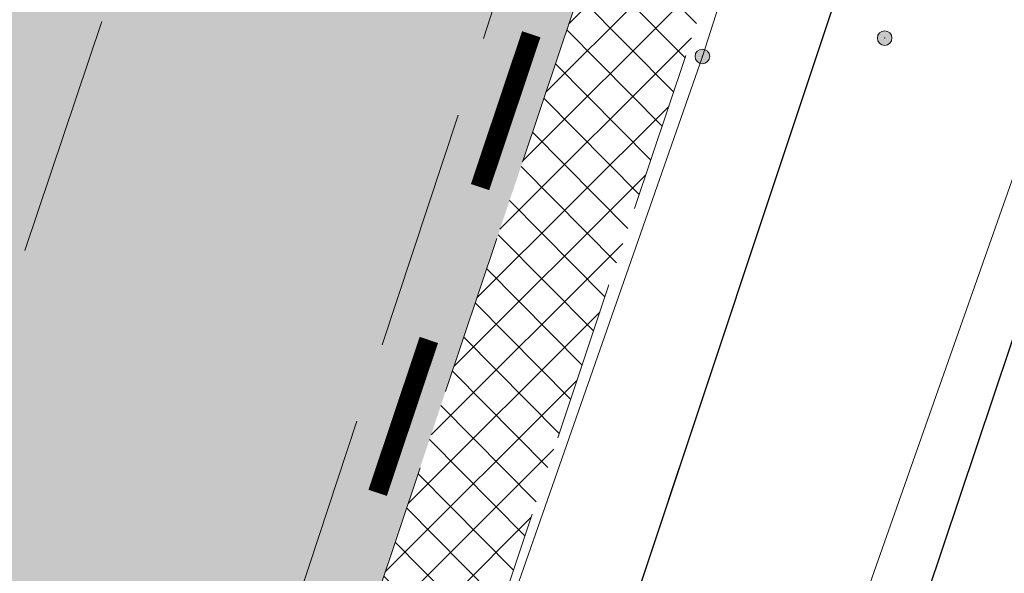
# Model space of a CAD drawing. Header units: metres. Extents: x 6599594 to 6600699, y 5687867 to 5691114.
# Tile 139 of 256: x 6599929.93 to 6599936.04, y 5688794.84 to 5688798.27. Entities that reach past the tile are written whole.
import ezdxf

# ---------------------------------------------------------------- set-up
doc = ezdxf.new("R2010")
doc.units = ezdxf.units.M
doc.header["$MEASUREMENT"] = 0
for name, pattern in [('1', [0]), ('3_EGJE', [2.5, 1.5, -0.3700000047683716, 0.2600001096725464, -0.369999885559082]), ('BUG', [1.5, 1, -0.5]), ('GUK', [2, 1.5, -0.5]), ('GUZ', [1, 0.5, -0.5]), ('L_0_06', [2, 1.5, -0.5])]:
    doc.linetypes.add(name, pattern=pattern)
doc.layers.get('0').update_dxf_attribs({"color": 253, "linetype": 'CONTINUOUS', "lineweight": 13})
doc.layers.add('__gaPoziome', color=7, linetype='CONTINUOUS')
doc.layers.add('zzz.gaHSDomyslna', color=7, linetype='CONTINUOUS')
for name, color, linetype, lineweight in [('_kolor chodnik', 50, '1', 5), ('_kolor jezdnia', 4, '1', 0), ('_kolor pobocze', 211, '1', 5), ('_kolor zjazdy kostka', 7, '1', 5), ('_kolor ścieżka @ 1', 10, '1', 0), ('_krawedz jezdni i pobocza', 7, 'BUG', 15), ('_os', 7, '3_EGJE', 13), ('_row', 150, 'CONTINUOUS', 30), ('Dzialki', 130, '1', 30), ('Kontury', 252, 'GUK', 9), ('OT_Komunikacja', 7, 'CONTINUOUS', 0), ('pkt_sztuczny_i_naturalny', 7, 'CONTINUOUS', 5), ('Uzytki', 252, 'GUZ', 9)]:
    doc.layers.add(name, color=color, linetype=linetype, lineweight=lineweight)
pattern_1 = [(45, (0, 0), (-0.1414213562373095, 0.1414213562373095), []), (135, (0, 0), (-0.1414213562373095, -0.1414213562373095), [])]

# ---------------------------------------------------------------- blocks, each defined once
blk = doc.blocks.new('169')
at = {"linetype": 'Continuous', "lineweight": 13}
blk.add_hatch(color=0, dxfattribs=at).paths.add_polyline_path([(0, -0.090553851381, 1), (0, 0.090553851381, 1)])
at = {"color": 0, "linetype": 'Continuous', "lineweight": 13}
blk.add_circle((0, 0), 0.090553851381, dxfattribs=at)
blk = doc.blocks.new('*U1196')
at = {"layer": 'zzz.gaHSDomyslna', "color": 182, "const_width": 0.12}
for points in [[(-27.29930277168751, -81.5521187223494), (-27.61673652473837, -82.50039917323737)], [(-27.93417027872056, -83.44867962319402), (-28.25160403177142, -84.3969600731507)]]:
    blk.add_lwpolyline(points, dxfattribs=at)

msp = doc.modelspace()

# ---------------------------------------------------------------- hatches: boundary and pattern name
at = {"layer": '_kolor chodnik'}
h = msp.add_hatch(dxfattribs=at)
h.set_pattern_fill('ANSI37', color=256, scale=1.6)
h.set_pattern_definition(pattern_1)
h.paths.add_polyline_path([(6599849.938171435, 5688542.085872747), (6599852.232147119, 5688548.938742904), (6599853.573135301, 5688548.489851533), (6599853.827082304, 5688549.248475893), (6599851.793849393, 5688549.929093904), (6599849.895278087, 5688548.982823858), (6599847.823506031, 5688542.793750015)])
edge = h.paths.add_edge_path()
edge.add_line((6600018.106075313, 5689087.454911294), (6600022.42781917, 5689091.229234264))
edge.add_line((6600022.42781917, 5689091.229234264), (6600020.233254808, 5689093.742094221))
edge.add_line((6600020.233254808, 5689093.742094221), (6600017.159471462, 5689091.057656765))
edge.add_arc((6600023.275194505, 5689085.385140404), 8.34143334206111, 137.1531558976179, 148.8016577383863)
edge.add_line((6600016.140105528, 5689089.706021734), (6600018.106075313, 5689087.454911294))
h.paths.add_polyline_path([(6600038.501784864, 5689187.59229436), (6600037.906968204, 5689187.700586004), (6600037.638296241, 5689186.224843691), (6600038.240083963, 5689186.115282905)])
h.paths.add_polyline_path([(6600069.098302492, 5689360.276020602), (6600068.321239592, 5689360.413462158), (6600068.064048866, 5689358.936495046), (6600068.836639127, 5689358.799546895)])
h.paths.add_polyline_path([(6600082.393785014, 5689362.950258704), (6600082.941124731, 5689366.103121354), (6600081.481377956, 5689366.361351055), (6600080.923159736, 5689363.210828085)])
h.paths.add_polyline_path([(6600074.022236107, 5689388.065861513), (6600072.983907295, 5689388.249860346), (6600072.723374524, 5689386.772538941), (6600073.760538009, 5689386.588865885)])
h.paths.add_polyline_path([(6600105.602402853, 5689486.45426531), (6600106.738797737, 5689489.760539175), (6600105.28818975, 5689490.281952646), (6600104.132785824, 5689486.965912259)])
h.paths.add_polyline_path([(6600132.519778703, 5689678.737346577), (6600131.636986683, 5689678.922259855), (6600131.330470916, 5689677.453953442), (6600132.212256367, 5689677.269208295)])
h.paths.add_polyline_path([(6600156.649397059, 5689798.7449027), (6600156.48800471, 5689797.95886096), (6600157.450195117, 5689797.757316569), (6600157.615023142, 5689798.542205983)])
h.paths.add_polyline_path([(6600189.055358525, 5689948.643107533), (6600187.902868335, 5689948.884512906), (6600187.600024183, 5689947.417400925), (6600188.748131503, 5689947.176379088)])
edge = h.paths.add_edge_path()
edge.add_line((6600204.459383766, 5690032.969035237), (6600204.153258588, 5690031.227801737))
edge.add_arc((6600202.328347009, 5690027.299936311), 4.331100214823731, 41.853001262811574, 65.08011546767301, ccw=False)
edge.add_arc((6600032.903931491, 5690051.979071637), 174.020003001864, 352.8070218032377, 353.495463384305)
edge.add_arc((6600202.372679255, 5690027.343587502), 5.999999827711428, 55.12102442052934, 69.64815978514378)
edge = h.paths.add_edge_path()
edge.add_line((6600205.046027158, 5690040.265402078), (6600204.972740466, 5690038.483452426))
edge.add_arc((6600203.986269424, 5690044.401803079), 5.999999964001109, 279.4630688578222, 294.9140560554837)
edge.add_line((6600206.513819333, 5690038.960158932), (6600206.607027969, 5690041.030672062))
edge.add_arc((6600203.986269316, 5690044.401803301), 4.270000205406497, 284.3702444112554, 307.86193139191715, ccw=False)
edge = h.paths.add_edge_path()
edge.add_arc((6600203.547470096, 5690044.558759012), 6.446878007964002, 324.43500910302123, 356.20133685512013, ccw=False)
edge.add_arc((6600203.986269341, 5690044.401803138), 6.000000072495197, 323.2169970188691, 357.4193489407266)
h.paths.add_polyline_path([(6600208.910055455, 5690121.713696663), (6600208.146285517, 5690121.748120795), (6600207.125602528, 5690121.794124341), (6600209.971605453, 5690121.665851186)])
edge = h.paths.add_edge_path()
edge.add_line((6600238.769818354, 5690481.648294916), (6600240.338176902, 5690490.87374652))
edge.add_line((6600240.338176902, 5690490.87374652), (6600241.251295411, 5690510.829461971))
edge.add_line((6600241.251295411, 5690510.829461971), (6600239.524022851, 5690510.928942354))
edge.add_line((6600239.524022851, 5690510.928942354), (6600238.633343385, 5690491.167757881))
edge.add_line((6600238.633343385, 5690491.167757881), (6600234.579716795, 5690467.661262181))
edge.add_line((6600234.579716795, 5690467.661262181), (6600234.449796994, 5690464.966873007))
edge.add_arc((6600242.443669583, 5690464.607462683), 8.001948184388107, 177.4256737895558, 268.2543056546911)
edge.add_line((6600242.199903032, 5690456.609228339), (6600242.216657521, 5690457.359274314))
edge.add_line((6600242.216657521, 5690457.359274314), (6600242.305257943, 5690458.836738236))
edge.add_arc((6600242.444504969, 5690464.607952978), 5.772894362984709, 177.0298084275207, 268.6178439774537, ccw=False)
edge.add_line((6600236.679365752, 5690464.907083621), (6600236.951876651, 5690470.95443634))
edge.add_line((6600236.951876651, 5690470.95443634), (6600238.15078669, 5690478.210832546))
edge.add_line((6600238.15078669, 5690478.210832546), (6600238.769818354, 5690481.648294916))
h.paths.add_polyline_path([(6600238.769818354, 5690481.648294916), (6600238.15078669, 5690478.210832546), (6600239.670056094, 5690477.930590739), (6600240.266710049, 5690481.376366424)])
edge = h.paths.add_edge_path()
edge.add_line((6600223.366500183, 5690460.339976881), (6600223.278629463, 5690457.997544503))
edge.add_arc((6600220.967166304, 5690465.656339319), 7.999999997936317, 286.7940807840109, 300.2738222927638)
edge.add_line((6600225.000231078, 5690458.747331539), (6600225.240084, 5690461.623695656))
edge.add_arc((6600221.105749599, 5690465.648640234), 5.76999998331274, 293.06724424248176, 315.7681070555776, ccw=False)
edge = h.paths.add_edge_path()
edge.add_arc((6600220.025145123, 5690444.676291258), 5.770000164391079, 37.996647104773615, 59.94382588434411, ccw=False)
edge.add_line((6600224.572175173, 5690448.22839199), (6600224.817793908, 5690451.081798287))
edge.add_arc((6600220.025145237, 5690444.676291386), 7.999999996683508, 53.19588653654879, 68.15166733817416)
edge.add_line((6600223.00235276, 5690452.101669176), (6600222.91504296, 5690449.670427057))
edge = h.paths.add_edge_path()
edge.add_arc((6600221.105749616, 5690465.648640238), 7.999999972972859, 328.0222308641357, 357.0132597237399)
edge.add_line((6600229.094882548, 5690465.23180147), (6600229.218816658, 5690467.593604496))
edge.add_line((6600229.218816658, 5690467.593604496), (6600228.218919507, 5690467.645774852))
edge.add_line((6600228.218919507, 5690467.645774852), (6600227.891778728, 5690461.411918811))
h.paths.add_polyline_path([(6600200.980142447, 5690012.236744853), (6600202.317278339, 5690011.956662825), (6600202.522293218, 5690012.935421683), (6600201.182321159, 5690013.216097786)])
h.paths.add_polyline_path([(6600196.457878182, 5689983.98337835), (6600195.202332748, 5689984.246370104), (6600194.899091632, 5689982.777335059), (6600196.150355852, 5689982.515240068)])
edge = h.paths.add_edge_path()
edge.add_line((6600112.305909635, 5689517.991018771), (6600112.691041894, 5689519.807934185))
edge.add_line((6600112.691041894, 5689519.807934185), (6600113.245521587, 5689522.423769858))
edge.add_line((6600113.245521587, 5689522.423769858), (6600111.553124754, 5689522.782507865))
edge.add_line((6600111.553124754, 5689522.782507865), (6600107.405864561, 5689503.21722655))
edge.add_line((6600107.405864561, 5689503.21722655), (6600099.494506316, 5689480.361667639))
edge.add_line((6600099.494506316, 5689480.361667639), (6600099.182814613, 5689478.891218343))
edge.add_arc((6600107.008997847, 5689477.232359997), 8.000059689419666, 168.0325629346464, 257.7529108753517)
edge.add_line((6600105.311960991, 5689469.414366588), (6600105.784990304, 5689471.593619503))
edge.add_arc((6600107.008927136, 5689477.232314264), 5.769999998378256, 168.0321375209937, 257.7533362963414, ccw=False)
edge.add_line((6600101.364343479, 5689478.42879883), (6600101.647245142, 5689479.76342708))
edge.add_line((6600101.647245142, 5689479.76342708), (6600104.132785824, 5689486.965912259))
edge.add_line((6600104.132785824, 5689486.965912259), (6600105.28818975, 5689490.281952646))
edge.add_line((6600105.28818975, 5689490.281952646), (6600108.240043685, 5689498.809726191))
edge.add_line((6600108.240043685, 5689498.809726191), (6600112.305909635, 5689517.991018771))
h.paths.add_polyline_path([(6600136.009573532, 5689645.499114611), (6600138.333647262, 5689645.012304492), (6600138.661671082, 5689646.578318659), (6600134.869459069, 5689647.372651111)])
at = {"layer": '_kolor jezdnia'}
h = msp.add_hatch(dxfattribs=at)
h.set_pattern_fill('ANSI37', color=4, scale=3.5)
h.set_pattern_definition([(45, (0, 0), (-0.3093592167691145, 0.3093592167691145), []), (135, (0, 0), (-0.3093592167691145, -0.3093592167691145), [])])
edge = h.paths.add_edge_path()
edge.add_line((6599833.066047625, 5688539.933393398), (6599850.649511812, 5688527.983462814))
edge.add_arc((6599857.337592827, 5688536.653968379), 10.95025544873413, 169.5012687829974, 232.3548431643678, ccw=False)
edge.add_arc((6599858.085851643, 5688536.618142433), 11.69295282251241, 162.2507788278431, 169.9967502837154, ccw=False)
edge.add_line((6599846.949484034, 5688540.182754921), (6599847.823506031, 5688542.793750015))
edge.add_line((6599847.823506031, 5688542.793750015), (6599849.895278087, 5688548.982823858))
edge.add_line((6599849.895278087, 5688548.982823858), (6599852.434748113, 5688556.56906746))
edge.add_line((6599852.434748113, 5688556.56906746), (6599928.48625871, 5688783.760284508))
edge.add_line((6599928.48625871, 5688783.760284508), (6599931.025728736, 5688791.34652811))
edge.add_line((6599931.025728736, 5688791.34652811), (6599996.657773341, 5688987.411326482))
edge.add_line((6599996.657773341, 5688987.411326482), (6599999.197243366, 5688994.997570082))
edge.add_line((6599999.197243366, 5688994.997570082), (6600021.930100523, 5689062.908193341))
edge.add_line((6600021.930100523, 5689062.908193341), (6600017.620224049, 5689067.371531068))
edge.add_line((6600017.620224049, 5689067.371531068), (6600016.714558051, 5689064.654078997))
edge.add_line((6600016.714558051, 5689064.654078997), (6600012.423620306, 5689051.835617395))
edge.add_line((6600012.423620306, 5689051.835617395), (6600009.884150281, 5689044.249373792))
edge.add_line((6600009.884150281, 5689044.249373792), (6599977.53516164, 5688947.612159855))
edge.add_line((6599977.53516164, 5688947.612159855), (6599974.995691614, 5688940.025916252))
edge.add_line((6599974.995691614, 5688940.025916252), (6599942.096912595, 5688841.746295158))
edge.add_line((6599942.096912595, 5688841.746295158), (6599939.557442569, 5688834.160051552))
edge.add_line((6599939.557442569, 5688834.160051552), (6599882.679288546, 5688664.246042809))
edge.add_line((6599882.679288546, 5688664.246042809), (6599880.139818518, 5688656.659799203))
edge.add_line((6599880.139818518, 5688656.659799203), (6599852.46454386, 5688573.984527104))
edge.add_line((6599852.46454386, 5688573.984527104), (6599842.470137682, 5688544.127903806))
edge.add_arc((6599835.706422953, 5688546.652910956), 7.219660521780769, 248.5480913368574, 339.52856074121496, ccw=False)
h.paths.add_polyline_path([(6600044.653202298, 5689172.271628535), (6600046.276244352, 5689181.431901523), (6600047.759199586, 5689189.801539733), (6600051.0603021, 5689208.432603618), (6600052.368792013, 5689215.817578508), (6600054.808584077, 5689229.587499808), (6600056.11707399, 5689236.972474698), (6600057.346666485, 5689243.912161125), (6600058.655146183, 5689251.297078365), (6600058.831439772, 5689252.292060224), (6600060.098987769, 5689259.445963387), (6600060.139929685, 5689259.677035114), (6600061.407468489, 5689266.830886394), (6600072.329030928, 5689328.470998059), (6600073.637511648, 5689335.855921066), (6600077.337304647, 5689356.73715072), (6600078.820259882, 5689365.106788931), (6600081.142794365, 5689378.214921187), (6600082.538516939, 5689386.092227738), (6600095.187867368, 5689457.483787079), (6600091.082877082, 5689465.8405575), (6600089.043088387, 5689454.328211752), (6600087.870641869, 5689447.711051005), (6600087.560133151, 5689445.958573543), (6600086.562151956, 5689440.326076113), (6600082.433200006, 5689417.022719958), (6600080.95024477, 5689408.65308175), (6600077.202698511, 5689387.502337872), (6600075.719743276, 5689379.132699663), (6600073.469199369, 5689366.430874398), (6600071.986244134, 5689358.061236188), (6600069.98686466, 5689346.776955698), (6600068.591142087, 5689338.899649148), (6600065.559290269, 5689321.78820693), (6600064.163567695, 5689313.910900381), (6600059.719426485, 5689288.828650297), (6600058.323703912, 5689280.951343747), (6600057.563846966, 5689276.662793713), (6600056.168124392, 5689268.785487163), (6600054.804920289, 5689261.091711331), (6600053.409197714, 5689253.21440478), (6600053.264817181, 5689252.399536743), (6600051.869094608, 5689244.522230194), (6600051.183555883, 5689240.653124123), (6600049.787833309, 5689232.775817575), (6600046.593849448, 5689214.749319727), (6600045.198126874, 5689206.872013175), (6600044.41754409, 5689202.466488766), (6600042.934588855, 5689194.096850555), (6600036.429952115, 5689157.38538759), (6600034.946996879, 5689149.01574938), (6600030.579776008, 5689124.367629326), (6600027.529365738, 5689107.151445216), (6600024.895072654, 5689094.014582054), (6600030.583685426, 5689094.264316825), (6600032.945013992, 5689106.191885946), (6600043.170247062, 5689163.901990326)])
edge = h.paths.add_edge_path()
edge.add_line((6600111.106812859, 5689535.144351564), (6600111.256844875, 5689535.85214863))
edge.add_line((6600111.256844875, 5689535.85214863), (6600112.915748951, 5689543.678261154))
edge.add_line((6600112.915748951, 5689543.678261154), (6600117.304772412, 5689564.384094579))
edge.add_line((6600117.304772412, 5689564.384094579), (6600119.067357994, 5689572.699339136))
edge.add_line((6600119.067357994, 5689572.699339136), (6600120.087667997, 5689577.512794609))
edge.add_line((6600120.087667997, 5689577.512794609), (6600121.642890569, 5689584.849775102))
edge.add_line((6600121.642890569, 5689584.849775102), (6600128.436769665, 5689616.900852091))
edge.add_line((6600128.436769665, 5689616.900852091), (6600129.991992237, 5689624.237832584))
edge.add_line((6600129.991992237, 5689624.237832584), (6600132.660554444, 5689636.827148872))
edge.add_line((6600132.660554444, 5689636.827148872), (6600133.208838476, 5689639.444704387))
edge.add_line((6600133.208838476, 5689639.444704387), (6600134.848957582, 5689647.274775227))
edge.add_line((6600134.848957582, 5689647.274775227), (6600138.97649476, 5689666.979995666))
edge.add_line((6600138.97649476, 5689666.979995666), (6600140.51410642, 5689674.320687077))
edge.add_line((6600140.51410642, 5689674.320687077), (6600145.209128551, 5689696.735129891))
edge.add_line((6600145.209128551, 5689696.735129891), (6600146.746740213, 5689704.075821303))
edge.add_line((6600146.746740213, 5689704.075821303), (6600151.462308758, 5689726.588354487))
edge.add_line((6600151.462308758, 5689726.588354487), (6600152.999920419, 5689733.929045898))
edge.add_line((6600152.999920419, 5689733.929045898), (6600155.244070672, 5689744.642813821))
edge.add_line((6600155.244070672, 5689744.642813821), (6600156.781682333, 5689751.983505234))
edge.add_line((6600156.781682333, 5689751.983505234), (6600161.635515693, 5689775.156126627))
edge.add_line((6600161.635515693, 5689775.156126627), (6600163.378142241, 5689783.475576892))
edge.add_line((6600163.378142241, 5689783.475576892), (6600163.850769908, 5689785.731942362))
edge.add_line((6600163.850769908, 5689785.731942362), (6600167.028500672, 5689800.902704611))
edge.add_line((6600167.028500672, 5689800.902704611), (6600179.49088801, 5689860.399222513))
edge.add_line((6600179.49088801, 5689860.399222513), (6600181.233514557, 5689868.718672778))
edge.add_line((6600181.233514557, 5689868.718672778), (6600181.84713393, 5689871.648144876))
edge.add_line((6600181.84713393, 5689871.648144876), (6600183.384745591, 5689878.988836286))
edge.add_line((6600183.384745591, 5689878.988836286), (6600184.935818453, 5689886.393792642))
edge.add_line((6600184.935818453, 5689886.393792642), (6600186.575937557, 5689894.223863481))
edge.add_line((6600186.575937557, 5689894.223863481), (6600194.05133812, 5689929.912074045))
edge.add_line((6600194.05133812, 5689929.912074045), (6600195.691457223, 5689937.742144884))
edge.add_line((6600195.691457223, 5689937.742144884), (6600202.915799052, 5689972.231779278))
edge.add_line((6600202.915799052, 5689972.231779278), (6600204.555918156, 5689980.061850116))
edge.add_line((6600204.555918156, 5689980.061850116), (6600206.062781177, 5689987.255744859))
edge.add_line((6600206.062781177, 5689987.255744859), (6600207.702900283, 5689995.085815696))
edge.add_line((6600207.702900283, 5689995.085815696), (6600210.232559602, 5690007.162628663))
edge.add_line((6600210.232559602, 5690007.162628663), (6600211.694938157, 5690014.144150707))
edge.add_arc((6600028.177652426, 5690052.584442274), 187.5000004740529, 348.1696294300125, 357.4195276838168)
edge.add_line((6600215.487522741, 5690044.142720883), (6600208.310270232, 5690026.480446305))
edge.add_arc((6600032.903933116, 5690051.97907145), 177.2500013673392, 348.1696294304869, 351.7289130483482, ccw=False)
edge.add_line((6600206.38894146, 5690015.640182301), (6600205.966941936, 5690013.625519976))
edge.add_line((6600205.966941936, 5690013.625519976), (6600204.326822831, 5690005.795449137))
edge.add_line((6600204.326822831, 5690005.795449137), (6600197.076961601, 5689971.183982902))
edge.add_line((6600197.076961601, 5689971.183982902), (6600195.334335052, 5689962.864532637))
edge.add_line((6600195.334335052, 5689962.864532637), (6600193.44722506, 5689953.855305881))
edge.add_line((6600193.44722506, 5689953.855305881), (6600191.909227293, 5689946.512771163))
edge.add_line((6600191.909227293, 5689946.512771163), (6600185.496844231, 5689915.899498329))
edge.add_line((6600185.496844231, 5689915.899498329), (6600183.856521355, 5689908.068454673))
edge.add_line((6600183.856521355, 5689908.068454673), (6600182.066605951, 5689899.523243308))
edge.add_line((6600182.066605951, 5689899.523243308), (6600180.32407057, 5689891.204228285))
edge.add_line((6600180.32407057, 5689891.204228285), (6600174.320344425, 5689862.541919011))
edge.add_line((6600174.320344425, 5689862.541919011), (6600172.577809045, 5689854.222903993))
edge.add_line((6600172.577809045, 5689854.222903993), (6600163.663810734, 5689811.666703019))
edge.add_line((6600163.663810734, 5689811.666703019), (6600162.023782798, 5689803.837067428))
edge.add_line((6600162.023782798, 5689803.837067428), (6600160.924220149, 5689798.587659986))
edge.add_line((6600160.924220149, 5689798.587659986), (6600159.279208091, 5689790.734229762))
edge.add_line((6600159.279208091, 5689790.734229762), (6600157.107250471, 5689780.365115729))
edge.add_line((6600157.107250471, 5689780.365115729), (6600155.462238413, 5689772.511685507))
edge.add_line((6600155.462238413, 5689772.511685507), (6600153.380318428, 5689762.572418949))
edge.add_line((6600153.380318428, 5689762.572418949), (6600151.735124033, 5689754.718118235))
edge.add_line((6600151.735124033, 5689754.718118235), (6600148.586504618, 5689739.686336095))
edge.add_line((6600148.586504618, 5689739.686336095), (6600146.885007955, 5689731.563243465))
edge.add_line((6600146.885007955, 5689731.563243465), (6600141.75088822, 5689707.052510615))
edge.add_line((6600141.75088822, 5689707.052510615), (6600140.110896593, 5689699.223048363))
edge.add_line((6600140.110896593, 5689699.223048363), (6600133.483561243, 5689667.583574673))
edge.add_line((6600133.483561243, 5689667.583574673), (6600131.860394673, 5689659.834436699))
edge.add_line((6600131.860394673, 5689659.834436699), (6600131.740984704, 5689659.26436315))
edge.add_line((6600131.740984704, 5689659.26436315), (6600130.117814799, 5689651.515209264))
edge.add_line((6600130.117814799, 5689651.515209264), (6600127.27873359, 5689637.961189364))
edge.add_line((6600127.27873359, 5689637.961189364), (6600126.924568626, 5689636.290366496))
edge.add_line((6600126.924568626, 5689636.290366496), (6600125.166244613, 5689627.995226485))
edge.add_line((6600125.166244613, 5689627.995226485), (6600118.009503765, 5689594.232298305))
edge.add_line((6600118.009503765, 5689594.232298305), (6600116.25117975, 5689585.937158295))
edge.add_line((6600116.25117975, 5689585.937158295), (6600113.665314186, 5689573.737975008))
edge.add_line((6600113.665314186, 5689573.737975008), (6600111.898534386, 5689565.402943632))
edge.add_line((6600111.898534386, 5689565.402943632), (6600104.889982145, 5689532.339115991))
edge.add_line((6600104.889982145, 5689532.339115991), (6600103.22663594, 5689524.492047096))
edge.add_line((6600103.22663594, 5689524.492047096), (6600096.623876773, 5689493.342605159))
edge.add_line((6600096.623876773, 5689493.342605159), (6600094.968986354, 5689485.535427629))
edge.add_line((6600094.968986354, 5689485.535427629), (6600094.300101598, 5689482.379870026))
edge.add_line((6600094.300101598, 5689482.379870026), (6600099.182814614, 5689478.891218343))
edge.add_line((6600099.182814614, 5689478.891218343), (6600099.494506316, 5689480.361667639))
edge.add_line((6600099.494506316, 5689480.361667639), (6600111.106812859, 5689535.144351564))
edge = h.paths.add_edge_path()
edge.add_arc((6600239.213891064, 5690851.400367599), 10.00000000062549, -2.8342403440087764, 76.13703556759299, ccw=False)
edge.add_line((6600249.201658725, 5690850.905901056), (6600249.082723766, 5690848.503524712))
edge.add_line((6600249.082723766, 5690848.503524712), (6600247.016487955, 5690806.767468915))
edge.add_line((6600247.016487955, 5690806.767468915), (6600246.092398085, 5690789.152178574))
edge.add_line((6600246.092398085, 5690789.152178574), (6600233.768116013, 5690572.015170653))
edge.add_line((6600233.768116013, 5690572.015170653), (6600228.959056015, 5690465.296202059))
edge.add_line((6600228.959056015, 5690465.296202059), (6600234.588724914, 5690465.017134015))
edge.add_line((6600234.588724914, 5690465.017134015), (6600239.262540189, 5690571.767576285))
edge.add_line((6600239.262540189, 5690571.767576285), (6600252.50503885, 5690806.400146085))
edge.add_line((6600252.50503885, 5690806.400146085), (6600254.569211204, 5690848.094521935))
edge.add_arc((6600262.559425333, 5690847.6989487), 7.999999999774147, 76.13703557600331, 177.1657596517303, ccw=False)
edge.add_line((6600264.476229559, 5690855.465921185), (6600241.609896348, 5690861.109083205))
edge = h.paths.add_edge_path()
edge.add_line((6600250.031475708, 5690451.625307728), (6600250.231741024, 5690455.772579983))
edge.add_line((6600250.231741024, 5690455.772579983), (6600246.257763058, 5690456.417303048))
edge.add_line((6600246.257763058, 5690456.417303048), (6600242.171761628, 5690456.61060902))
edge.add_arc((6600242.563100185, 5690464.586983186), 7.985968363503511, 176.9123644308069, 267.1911945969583, ccw=False)
edge.add_line((6600234.588724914, 5690465.017134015), (6600228.959056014, 5690465.296202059))
edge.add_arc((6600220.965133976, 5690465.657286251), 8.002072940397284, 267.8289300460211, 357.413716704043, ccw=False)
edge.add_line((6600220.661989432, 5690457.660957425), (6600212.406915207, 5690458.119572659))
edge.add_line((6600212.406915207, 5690458.119572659), (6600208.431872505, 5690457.817501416))
edge.add_line((6600208.431872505, 5690457.817501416), (6600208.233912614, 5690454.548331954))
edge.add_line((6600208.233912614, 5690454.548331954), (6600212.129565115, 5690453.127270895))
edge.add_line((6600212.129565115, 5690453.127270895), (6600218.640548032, 5690452.76554962))
edge.add_line((6600218.640548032, 5690452.76554962), (6600216.486747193, 5690452.885205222))
edge.add_line((6600216.486747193, 5690452.885205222), (6600220.468905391, 5690452.663974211))
edge.add_arc((6600220.025145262, 5690444.676291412), 7.99999997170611, -0.3386579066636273, 86.8201700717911, ccw=False)
edge.add_line((6600228.025005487, 5690444.629006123), (6600227.803602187, 5690439.649256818))
edge.add_line((6600227.803602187, 5690439.649256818), (6600226.885525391, 5690435.936828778))
edge.add_line((6600226.885525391, 5690435.936828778), (6600225.534849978, 5690405.967249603))
edge.add_line((6600225.534849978, 5690405.967249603), (6600226.115199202, 5690402.187514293))
edge.add_line((6600226.115199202, 5690402.187514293), (6600213.445139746, 5690121.008786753))
edge.add_line((6600213.445139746, 5690121.008786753), (6600213.352800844, 5690118.960058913))
edge.add_line((6600213.352800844, 5690118.960058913), (6600209.980184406, 5690044.131649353))
edge.add_arc((6600203.98626942, 5690044.401803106), 5.999999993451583, 257.4162346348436, 357.41934921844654, ccw=False)
edge.add_line((6600202.679069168, 5690038.545931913), (6600201.589735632, 5690033.666039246))
edge.add_line((6600201.589735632, 5690033.666039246), (6600203.67987942, 5690033.199458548))
edge.add_arc((6600202.372679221, 5690027.343587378), 5.999999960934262, -8.27108729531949, 77.41623506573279, ccw=False)
edge.add_line((6600208.310270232, 5690026.480446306), (6600215.487522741, 5690044.142720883))
edge.add_line((6600215.487522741, 5690044.142720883), (6600216.199687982, 5690059.9446614))
edge.add_line((6600216.199687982, 5690059.9446614), (6600216.537356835, 5690067.437056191))
edge.add_line((6600216.537356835, 5690067.437056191), (6600223.893528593, 5690230.66011469))
edge.add_line((6600223.893528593, 5690230.66011469), (6600224.231197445, 5690238.152509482))
edge.add_line((6600224.231197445, 5690238.152509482), (6600233.507835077, 5690443.987992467))
edge.add_arc((6600241.499722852, 5690443.627812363), 7.999999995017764, 87.29208981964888, 177.4195277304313, ccw=False)
edge.add_line((6600241.877677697, 5690451.618879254), (6600246.021541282, 5690451.422886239))
edge.add_line((6600246.021541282, 5690451.422886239), (6600246.427694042, 5690451.44338883))
edge.add_line((6600246.427694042, 5690451.44338883), (6600246.79397003, 5690451.461878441))
edge.add_line((6600246.79397003, 5690451.461878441), (6600250.031475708, 5690451.625307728))
edge = h.paths.add_edge_path()
edge.add_line((6600007.33756506, 5689086.20374581), (6600006.980466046, 5689080.740822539))
edge.add_line((6600006.980466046, 5689080.740822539), (6600007.229745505, 5689080.720859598))
edge.add_line((6600007.229745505, 5689080.720859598), (6600008.093335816, 5689080.601653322))
edge.add_line((6600008.093335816, 5689080.601653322), (6600008.702681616, 5689080.53831051))
edge.add_arc((6600008.140193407, 5689070.554142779), 9.999999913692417, -18.557800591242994, 86.77547804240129, ccw=False)
edge.add_line((6600017.620224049, 5689067.371531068), (6600021.930100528, 5689062.908193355))
edge.add_arc((6599734.83819726, 5689159.011261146), 302.7499967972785, 341.4922000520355, 343.8640860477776)
edge.add_arc((6600034.895369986, 5689072.315877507), 9.581213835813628, 98.63328270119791, 164.5273290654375, ccw=False)
edge.add_line((6600033.457137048, 5689081.788529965), (6600033.832640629, 5689081.798737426))
edge.add_line((6600033.832640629, 5689081.798737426), (6600034.422462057, 5689082.05700874))
edge.add_line((6600034.422462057, 5689082.05700874), (6600036.833623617, 5689082.139040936))
edge.add_line((6600036.833623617, 5689082.139040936), (6600036.730225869, 5689087.148851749))
edge.add_line((6600036.730225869, 5689087.148851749), (6600036.579860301, 5689087.134303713))
edge.add_arc((6600036.479565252, 5689093.136286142), 6.002820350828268, 169.1687651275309, 270.9573417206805, ccw=False)
edge.add_line((6600030.583685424, 5689094.264316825), (6600024.895072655, 5689094.014582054))
edge.add_arc((6600015.200558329, 5689096.162123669), 9.929528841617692, 271.0943432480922, 347.5094668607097, ccw=False)
edge.add_arc((6600014.909438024, 5689089.646776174), 3.446070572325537, 264.4236009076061, 278.0194998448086, ccw=False)
edge.add_line((6600014.574573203, 5689086.217014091), (6600014.299554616, 5689086.232508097))
edge.add_line((6600014.299554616, 5689086.232508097), (6600010.474232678, 5689086.448019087))
edge.add_line((6600010.474232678, 5689086.448019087), (6600007.33756506, 5689086.20374581))
edge = h.paths.add_edge_path()
edge.add_line((6600105.490725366, 5689463.953528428), (6600106.927559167, 5689464.047234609))
edge.add_line((6600106.927559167, 5689464.047234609), (6600107.835, 5689468.66))
edge.add_line((6600107.835, 5689468.66), (6600105.311960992, 5689469.414366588))
edge.add_arc((6600107.008997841, 5689477.232359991), 8.000059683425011, 168.0325628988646, 257.75291091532, ccw=False)
edge.add_line((6600099.182814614, 5689478.891218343), (6600094.300101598, 5689482.379870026))
edge.add_arc((6600586.245114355, 5689378.104238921), 502.8750369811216, 168.032376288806, 169.9522165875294)
edge.add_line((6600091.082877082, 5689465.8405575), (6600095.187867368, 5689457.483787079))
edge.add_arc((6600103.065173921, 5689456.088064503), 8.000000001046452, 77.7533362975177, 169.9524553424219, ccw=False)
edge.add_line((6600104.762140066, 5689463.906012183), (6600105.490725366, 5689463.953528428))
at = {"layer": '_kolor pobocze'}
h = msp.add_hatch(dxfattribs=at)
h.set_pattern_fill('ANSI37', color=256, scale=1.6)
h.set_pattern_definition(pattern_1)
edge = h.paths.add_edge_path()
edge.add_line((6600035.926965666, 5689101.569442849), (6600036.046865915, 5689102.311543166))
edge.add_arc((6600058.171848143, 5689233.778275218), 133.3154772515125, 259.4578941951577, 260.4470163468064, ccw=False)
edge.add_line((6600033.780707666, 5689102.713067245), (6600032.142559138, 5689101.847662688))
edge.add_arc((6599734.838175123, 5689159.011266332), 302.7500195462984, 347.6801154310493, 349.11639019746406, ccw=False)
edge.add_arc((6600036.478170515, 5689093.133441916), 6.000000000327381, 167.68011541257, 271.5571101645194)
edge.add_line((6600036.64121064, 5689087.1356575), (6600036.730491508, 5689087.137804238))
edge.add_line((6600036.730491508, 5689087.137804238), (6600036.712463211, 5689087.887583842))
edge.add_line((6600036.712463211, 5689087.887583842), (6600036.559840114, 5689087.884077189))
edge.add_arc((6600036.482532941, 5689093.14290691), 5.259397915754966, 170.6455005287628, 270.8422131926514, ccw=False)
edge.add_arc((6600545.796425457, 5688991.216220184), 524.6691769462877, 167.9170060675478, 168.7028219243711, ccw=False)
edge.add_line((6600032.751078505, 5689101.044345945), (6600034.011432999, 5689101.917298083))
edge.add_line((6600034.011432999, 5689101.917298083), (6600035.926965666, 5689101.569442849))
edge = h.paths.add_edge_path()
edge.add_line((6600002.828843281, 5688994.032881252), (6600003.066918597, 5688994.74409159))
edge.add_line((6600003.066918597, 5688994.74409159), (6600001.227880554, 5688995.359703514))
edge.add_line((6600001.227880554, 5688995.359703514), (6600000.55876659, 5688996.702196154))
edge.add_line((6600000.55876659, 5688996.702196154), (6600022.641310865, 5689062.67011804))
edge.add_arc((6599734.838193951, 5689159.011262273), 303.5000002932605, 341.4922000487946, 343.8640860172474)
edge.add_arc((6600035.267451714, 5689072.092773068), 9.250000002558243, 91.55711016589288, 163.8640860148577, ccw=False)
edge.add_line((6600035.016098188, 5689081.339357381), (6600036.868703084, 5689081.389717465))
edge.add_line((6600036.868703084, 5689081.389717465), (6600036.850674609, 5689082.139504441))
edge.add_line((6600036.850674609, 5689082.139504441), (6600034.99571817, 5689082.089080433))
edge.add_arc((6600035.267451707, 5689072.092773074), 9.999999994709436, 91.55711014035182, 163.8640860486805)
edge.add_arc((6599734.838192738, 5689159.011262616), 302.7500015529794, 341.4922000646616, 343.8640860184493, ccw=False)
edge.add_line((6600021.930100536, 5689062.908193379), (6599999.748942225, 5688996.645678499))
edge.add_line((6599999.748942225, 5688996.645678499), (6600000.695212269, 5688994.747107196))
edge.add_line((6600000.695212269, 5688994.747107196), (6600002.828843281, 5688994.032881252))
h.paths.add_polyline_path([(6599971.7492186, 5688907.297112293), (6599971.084233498, 5688908.631320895), (6599997.822068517, 5688988.526766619), (6599999.164561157, 5688989.195880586), (6600001.003599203, 5688988.580268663), (6600001.241674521, 5688989.291479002), (6599999.108043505, 5688990.005704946), (6599997.209472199, 5688989.059434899), (6599970.270280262, 5688908.583087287), (6599971.216550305, 5688906.684515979), (6599973.350181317, 5688905.970290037), (6599973.588256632, 5688906.681500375)])
h.paths.add_polyline_path([(6599932.504667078, 5688790.060553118), (6599931.835553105, 5688791.403045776), (6599968.343406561, 5688900.4641754), (6599969.685899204, 5688901.133289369), (6599971.524937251, 5688900.517677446), (6599971.763012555, 5688901.228887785), (6599969.629381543, 5688901.94311373), (6599967.730810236, 5688900.996843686), (6599931.025728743, 5688791.34652811), (6599931.971998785, 5688789.447956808), (6599934.105629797, 5688788.73373086), (6599934.343705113, 5688789.4449412)])
at = {"layer": '_kolor zjazdy kostka'}
h = msp.add_hatch(dxfattribs=at)
h.set_pattern_fill('ANSI37', color=256, scale=1.6)
h.set_pattern_definition(pattern_1)
h.paths.add_polyline_path([(6600244.137440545, 5690813.934732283), (6600242.369522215, 5690814.022127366), (6600242.097568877, 5690808.528921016), (6600243.865482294, 5690808.441426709)])
h.paths.add_polyline_path([(6600247.012128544, 5690806.679412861), (6600247.442736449, 5690815.377295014), (6600247.393289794, 5690814.378518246), (6600247.113277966, 5690808.722537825)])
h.paths.add_polyline_path([(6600242.297085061, 5690788.088808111), (6600240.958726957, 5690788.155683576), (6600240.648818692, 5690782.664569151), (6600241.987258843, 5690782.599147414)])
h.paths.add_polyline_path([(6600245.558275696, 5690780.919298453), (6600246.037231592, 5690789.405686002), (6600244.985820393, 5690788.453468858), (6600244.612601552, 5690781.981345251)])
h.paths.add_polyline_path([(6600241.348405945, 5690723.711515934), (6600242.272017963, 5690722.691689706), (6600242.749709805, 5690731.155680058), (6600241.698138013, 5690730.203317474), (6600241.472690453, 5690726.27550499)])
h.paths.add_polyline_path([(6600225.772794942, 5690394.589141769), (6600224.731429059, 5690393.637598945), (6600224.461246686, 5690387.644646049), (6600225.412923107, 5690386.603142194)])
h.paths.add_polyline_path([(6600223.012390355, 5690333.280720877), (6600223.372595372, 5690341.272607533), (6600222.32835346, 5690340.318436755), (6600222.058239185, 5690334.324941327)])
h.paths.add_polyline_path([(6600215.496388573, 5690166.390602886), (6600215.856593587, 5690174.382489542), (6600214.812834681, 5690173.428760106), (6600214.542018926, 5690167.435062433)])
h.paths.add_polyline_path([(6600212.446537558, 5690121.053392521), (6600213.399499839, 5690120.010473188), (6600213.788744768, 5690128.503024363), (6600212.745135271, 5690127.54943145)])
h.paths.add_polyline_path([(6600209.977420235, 5690121.665589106), (6600210.225142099, 5690127.162117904), (6600207.346107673, 5690127.291879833), (6600207.119593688, 5690121.794395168)])
h.paths.add_polyline_path([(6600207.950178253, 5690070.725854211), (6600204.880846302, 5690070.828947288), (6600204.643784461, 5690065.333808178), (6600207.702521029, 5690065.204598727)])
h.paths.add_polyline_path([(6600200.981479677, 5690012.236464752), (6600199.969248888, 5690007.339980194), (6600201.282587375, 5690007.064882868), (6600202.31726072, 5690011.956666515)])
h.paths.add_polyline_path([(6600193.613960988, 5689970.406358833), (6600192.398010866, 5689970.660657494), (6600191.286205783, 5689965.274578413), (6600192.486379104, 5689965.023185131)])
h.paths.add_polyline_path([(6600189.061271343, 5689948.671423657), (6600189.98413328, 5689953.050774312), (6600188.818902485, 5689953.32186217), (6600187.908781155, 5689948.91282903)])
h.paths.add_polyline_path([(6600180.976201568, 5689915.317449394), (6600179.952861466, 5689910.421322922), (6600181.008474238, 5689910.200199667), (6600182.033843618, 5689915.09540201)])
h.paths.add_polyline_path([(6600176.508279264, 5689893.538690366), (6600177.476023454, 5689893.335973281), (6600178.603605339, 5689898.719146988), (6600177.636002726, 5689898.922290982)])
h.paths.add_polyline_path([(6600179.28182965, 5689859.401159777), (6600180.522246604, 5689860.211927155), (6600181.057490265, 5689860.561775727), (6600183.598022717, 5689860.029600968), (6600184.726606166, 5689865.412570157), (6600182.186324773, 5689865.943033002), (6600181.604764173, 5689866.832779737), (6600181.024456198, 5689867.720610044)])
h.paths.add_polyline_path([(6600160.200810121, 5689810.862606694), (6600159.232772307, 5689811.065842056), (6600158.207991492, 5689806.171529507), (6600159.175735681, 5689805.968812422)])
h.paths.add_polyline_path([(6600156.49391753, 5689797.987177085), (6600155.463416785, 5689793.068691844), (6600156.431160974, 5689792.865974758), (6600157.461419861, 5689797.784520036)])
edge = h.paths.add_edge_path()
edge.add_arc((6600173.111981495, 5689800.679690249), 5.999999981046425, 204.673115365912, 239.5411154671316, ccw=False)
edge.add_arc((6600173.162096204, 5689800.685330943), 6.047914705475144, 168.3203586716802, 204.5234866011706, ccw=False)
edge.add_line((6600167.239404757, 5689801.9096668), (6600163.651667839, 5689784.781499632))
edge.add_arc((6600169.524220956, 5689783.551410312), 5.999999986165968, 139.2146049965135, 168.1696294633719, ccw=False)
edge.add_arc((6600169.524220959, 5689783.551410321), 5.999999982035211, 96.80962310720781, 139.2146050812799, ccw=False)
edge.add_line((6600168.812796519, 5689789.509083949), (6600170.070461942, 5689795.507731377))
h.paths.add_polyline_path([(6600163.526364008, 5689776.866746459), (6600166.051243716, 5689776.337874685), (6600167.179826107, 5689781.720838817), (6600164.653945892, 5689782.249920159), (6600163.941148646, 5689783.340449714), (6600163.493329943, 5689784.025580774), (6600161.750703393, 5689775.706130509), (6600162.438017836, 5689776.155376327)])
h.paths.add_polyline_path([(6600152.614191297, 5689774.643430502), (6600153.639138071, 5689779.536616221), (6600152.646757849, 5689779.744928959), (6600151.646447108, 5689774.846147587)])
h.paths.add_polyline_path([(6600150.121074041, 5689767.466820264), (6600148.177624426, 5689758.16795459), (6600149.115997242, 5689757.971390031), (6600151.066362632, 5689767.268392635)])
h.paths.add_polyline_path([(6600142.970741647, 5689739.332500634), (6600141.888449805, 5689734.142420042), (6600144.036614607, 5689733.695518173), (6600145.123068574, 5689738.882330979)])
h.paths.add_polyline_path([(6600136.256357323, 5689701.052153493), (6600137.154085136, 5689700.864096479), (6600138.287960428, 5689706.274871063), (6600137.386492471, 5689706.464182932)])
h.paths.add_polyline_path([(6600130.081494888, 5689667.099389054), (6600129.212847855, 5689667.281639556), (6600128.083282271, 5689661.898895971), (6600128.953953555, 5689661.716447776)])
h.paths.add_polyline_path([(6600128.397394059, 5689659.030340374), (6600127.554144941, 5689659.207226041), (6600126.49340855, 5689653.810049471), (6600127.269860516, 5689653.647397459)])
h.paths.add_polyline_path([(6600134.990411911, 5689640.633636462), (6600137.30714639, 5689640.148363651), (6600138.339560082, 5689645.040620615), (6600136.015486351, 5689645.500958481), (6600135.435178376, 5689646.388788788), (6600134.8548704, 5689647.276619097), (6600133.214751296, 5689639.446548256), (6600134.102581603, 5689640.026856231)])
h.paths.add_polyline_path([(6600122.164164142, 5689634.294831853), (6600121.024067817, 5689628.914244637), (6600122.015114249, 5689628.705875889), (6600123.155614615, 5689634.086346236)])
h.paths.add_polyline_path([(6600114.54207576, 5689593.450769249), (6600113.493359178, 5689593.398339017), (6600112.364315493, 5689588.045694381), (6600113.29076438, 5689587.54753241)])
h.paths.add_polyline_path([(6600110.194543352, 5689572.941097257), (6600109.20781945, 5689573.148880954), (6600108.067717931, 5689567.768269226), (6600109.05014319, 5689567.535215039)])
h.paths.add_polyline_path([(6600119.083213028, 5689565.540446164), (6600119.089125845, 5689565.542290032), (6600121.462438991, 5689565.065690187), (6600122.598093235, 5689570.447168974), (6600120.229622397, 5689570.949214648), (6600119.651446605, 5689571.8119627), (6600119.073270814, 5689572.727655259), (6600117.310757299, 5689564.412754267)])
h.paths.add_polyline_path([(6600101.698666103, 5689532.937884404), (6600100.730666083, 5689533.141679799), (6600099.694214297, 5689528.250234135), (6600100.669121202, 5689528.045267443)])
h.paths.add_polyline_path([(6600094.064021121, 5689496.827028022), (6600093.080194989, 5689497.033910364), (6600092.036590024, 5689492.143967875), (6600093.038865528, 5689491.933250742)])
h.paths.add_polyline_path([(6600083.709836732, 5689453.74980843), (6600082.738586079, 5689448.336231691), (6600084.647281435, 5689448.027407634), (6600085.606840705, 5689453.416583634)])
h.paths.add_polyline_path([(6600084.434394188, 5689446.82589514), (6600083.348896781, 5689447.018140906), (6600082.567374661, 5689442.58660872), (6600083.649300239, 5689442.394910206)])
h.paths.add_polyline_path([(6600078.04194071, 5689410.721110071), (6600078.996952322, 5689416.137564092), (6600078.054833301, 5689416.304853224), (6600077.111232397, 5689410.886043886)])
h.paths.add_polyline_path([(6600072.911565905, 5689386.768652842), (6600071.960466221, 5689381.312635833), (6600072.800073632, 5689381.16322159), (6600073.766450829, 5689386.590709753)])
h.paths.add_polyline_path([(6600082.887400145, 5689379.432062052), (6600085.278102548, 5689379.03494316), (6600086.160383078, 5689383.956496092), (6600083.759726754, 5689384.355378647), (6600083.152078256, 5689385.224725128), (6600082.544429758, 5689386.094071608), (6600081.148707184, 5689378.216765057), (6600082.018053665, 5689378.824413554)])
h.paths.add_polyline_path([(6600080.731401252, 5689363.247695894), (6600080.041469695, 5689363.369939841), (6600079.433821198, 5689364.239286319), (6600078.8261727, 5689365.1086328), (6600077.343217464, 5689356.73899459), (6600078.212563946, 5689357.346643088), (6600079.081910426, 5689357.954291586), (6600081.429189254, 5689357.564866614), (6600082.388748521, 5689362.980514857)])
h.paths.add_polyline_path([(6600069.104215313, 5689360.304336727), (6600070.063917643, 5689365.720487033), (6600069.2708267, 5689365.861009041), (6600068.327152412, 5689360.441778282)])
h.paths.add_polyline_path([(6600066.550616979, 5689345.891799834), (6600065.546169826, 5689346.069805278), (6600064.677796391, 5689341.145792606), (6600065.678290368, 5689340.968483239)])
h.paths.add_polyline_path([(6600061.138656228, 5689321.077501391), (6600060.270282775, 5689316.15348863), (6600061.250715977, 5689315.979734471), (6600062.127590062, 5689320.902245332)])
h.paths.add_polyline_path([(6600055.325252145, 5689288.11325564), (6600054.456878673, 5689283.189242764), (6600055.410852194, 5689283.020177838), (6600056.283178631, 5689287.917022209)])
h.paths.add_polyline_path([(6600048.045675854, 5689182.819289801), (6600050.371939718, 5689182.407116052), (6600051.31444535, 5689187.67761207), (6600048.980409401, 5689188.064690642), (6600048.372760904, 5689188.934037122), (6600047.765112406, 5689189.803383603), (6600046.306982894, 5689181.603992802), (6600046.972918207, 5689182.069462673)])
h.paths.add_polyline_path([(6600040.943690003, 5689201.374141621), (6600039.339175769, 5689201.66987967), (6600038.429882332, 5689196.244216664), (6600039.984130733, 5689195.958493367)])
h.paths.add_polyline_path([(6600032.993704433, 5689156.473759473), (6600032.278185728, 5689156.600537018), (6600031.299242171, 5689151.188930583), (6600032.034145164, 5689151.058111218)])
h.paths.add_polyline_path([(6600026.309179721, 5689123.603833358), (6600025.417362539, 5689118.683970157), (6600026.271201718, 5689118.532684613), (6600027.143528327, 5689123.456001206)])
h.paths.add_polyline_path([(6600013.302986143, 5689054.462576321), (6600015.842456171, 5689062.048819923), (6600014.576741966, 5689061.417973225), (6600012.672139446, 5689055.728290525)])
h.paths.add_polyline_path([(6599974.547216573, 5688938.686171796), (6599977.086686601, 5688946.272415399), (6599975.820972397, 5688945.641568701), (6599973.916369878, 5688939.951886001)])
h.paths.add_polyline_path([(6599942.102825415, 5688841.748139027), (6599940.837111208, 5688841.117292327), (6599938.932508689, 5688835.427609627), (6599939.563355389, 5688834.161895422)])
h.paths.add_polyline_path([(6599882.685201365, 5688664.247886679), (6599881.419487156, 5688663.617039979), (6599879.514884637, 5688657.927357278), (6599880.145731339, 5688656.661643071)])
h.paths.add_polyline_path([(6599851.799762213, 5688549.930937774), (6599853.832995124, 5688549.250319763), (6599855.42016389, 5688553.991722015), (6599853.386930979, 5688554.672340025), (6599852.913795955, 5688555.621625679), (6599852.440660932, 5688556.570911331), (6599849.901190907, 5688548.984667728)])
h.paths.add_polyline_path([(6600233.581687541, 5690586.458647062), (6600234.520016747, 5690585.337735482), (6600234.976631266, 5690593.428266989), (6600233.922640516, 5690592.499827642)])
h.paths.add_polyline_path([(6600231.72837122, 5690526.750719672), (6600230.676277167, 5690525.793817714), (6600230.420013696, 5690519.782861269), (6600231.363586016, 5690518.655686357)])
h.paths.add_polyline_path([(6600237.577122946, 5690639.505119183), (6600236.516490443, 5690638.540451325), (6600236.176926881, 5690632.541599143), (6600237.1204992, 5690631.41442423)])
h.paths.add_polyline_path([(6600238.927801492, 5690681.139540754), (6600239.8637879, 5690680.021427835), (6600240.320411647, 5690688.112122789), (6600239.268317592, 5690687.155220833)])
h.paths.add_polyline_path([(6600218.12228406, 5690224.814875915), (6600217.079933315, 5690223.86243318), (6600216.809648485, 5690217.865326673), (6600217.762143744, 5690216.822918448)])
h.paths.add_polyline_path([(6600219.363739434, 5690274.535639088), (6600220.31588625, 5690273.493612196), (6600220.675810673, 5690281.480778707), (6600219.633750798, 5690280.528598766)])
h.paths.add_polyline_path([(6600168.759867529, 5689856.554734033), (6600169.729143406, 5689856.3516961), (6600170.857343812, 5689861.737822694), (6600169.889741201, 5689861.940966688)])
h.paths.add_polyline_path([(6600168.841833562, 5689852.115601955), (6600167.871405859, 5689852.319339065), (6600166.844894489, 5689847.425845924), (6600167.816759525, 5689847.221809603)])
at = {"layer": '_kolor ścieżka @ 1'}
h = msp.add_hatch(dxfattribs=at)
h.set_pattern_fill('ANSI37', color=10, scale=1.8)
h.set_pattern_definition([(45, (0, 0), (-0.1590990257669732, 0.1590990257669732), []), (135, (0, 0), (-0.1590990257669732, -0.1590990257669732), [])])
edge = h.paths.add_edge_path()
edge.add_line((6599877.145262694, 5688659.244027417), (6599854.614951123, 5688591.938475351))
edge.add_line((6599854.614951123, 5688591.938475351), (6599854.214414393, 5688589.387325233))
edge.add_line((6599854.214414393, 5688589.387325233), (6599839.435327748, 5688545.233719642))
edge.add_arc((6599834.523035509, 5688547.748213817), 5.518450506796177, 246.51508714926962, 332.8930934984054, ccw=False)
edge.add_line((6599832.323891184, 5688542.686883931), (6599836.925902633, 5688539.594394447))
edge.add_arc((6599835.881373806, 5688546.52869976), 7.012533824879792, 278.5661808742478, 339.9794081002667)
edge.add_line((6599842.470137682, 5688544.127903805), (6599857.359687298, 5688588.607952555))
edge.add_line((6599857.359687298, 5688588.607952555), (6599857.303782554, 5688591.591210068))
edge.add_line((6599857.303782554, 5688591.591210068), (6599879.508971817, 5688657.925513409))
edge.add_line((6599879.508971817, 5688657.925513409), (6599879.193548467, 5688658.558370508))
edge.add_line((6599879.193548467, 5688658.558370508), (6599877.145262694, 5688659.244027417))
h.paths.add_polyline_path([(6599879.193548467, 5688658.558370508), (6599879.508971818, 5688657.925513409), (6599881.413574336, 5688663.615196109), (6599880.780717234, 5688663.299772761), (6599878.732431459, 5688663.985429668), (6599877.145262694, 5688659.244027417)])
h.paths.add_polyline_path([(6599938.92659587, 5688835.425765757), (6599938.611172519, 5688836.058622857), (6599936.562886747, 5688836.744279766), (6599878.732431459, 5688663.985429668), (6599880.780717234, 5688663.299772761), (6599881.413574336, 5688663.615196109)])
h.paths.add_polyline_path([(6599974.364844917, 5688941.291630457), (6599974.049421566, 5688941.924487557), (6599972.001135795, 5688942.610144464), (6599936.562886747, 5688836.744279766), (6599938.611172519, 5688836.058622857), (6599938.92659587, 5688835.425765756)])
h.paths.add_polyline_path([(6599974.049421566, 5688941.924487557), (6599974.364844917, 5688941.291630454), (6600009.253303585, 5689045.515087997), (6600008.937880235, 5689046.147945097), (6600006.889594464, 5689046.833602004), (6599972.001135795, 5688942.610144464)])
h.paths.add_polyline_path([(6600008.937880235, 5689046.147945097), (6600009.253303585, 5689045.515087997), (6600011.157906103, 5689051.204770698), (6600010.525049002, 5689050.889347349), (6600008.476763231, 5689051.575004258), (6600006.889594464, 5689046.833602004)])
edge = h.paths.add_edge_path()
edge.add_arc((6599858.085851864, 5688536.618142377), 11.69295304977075, 162.2507788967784, 169.9967501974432)
edge.add_line((6599846.570656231, 5688538.649255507), (6599849.824991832, 5688528.706403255))
edge.add_line((6599849.824991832, 5688528.706403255), (6599853.13552, 5688528.731057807))
edge.add_line((6599853.13552, 5688528.731057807), (6599849.868997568, 5688538.728963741))
edge.add_line((6599849.868997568, 5688538.728963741), (6599850.886451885, 5688541.768438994))
edge.add_line((6599850.886451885, 5688541.768438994), (6599849.938171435, 5688542.085872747))
edge.add_line((6599849.938171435, 5688542.085872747), (6599847.823506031, 5688542.793750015))
edge.add_line((6599847.823506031, 5688542.793750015), (6599846.949484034, 5688540.182754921))
edge = h.paths.add_edge_path()
edge.add_arc((6600008.743460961, 5689068.123037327), 7.659999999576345, 341.4922000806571, 372.1491631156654)
edge.add_line((6600016.231900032, 5689069.735141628), (6600014.371922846, 5689078.374983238))
edge.add_arc((6600008.140193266, 5689070.554142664), 10.00000004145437, 51.45178747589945, 78.26461791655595)
edge.add_line((6600010.174112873, 5689080.345116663), (6600010.018184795, 5689077.57739322))
edge.add_arc((6600009.814745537, 5689075.098871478), 2.486856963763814, 14.594442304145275, 85.30763078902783, ccw=False)
edge.add_line((6600012.221360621, 5689075.725498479), (6600013.747330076, 5689068.63716722))
edge.add_line((6600013.747330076, 5689068.63716722), (6600013.596857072, 5689066.921144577))
edge.add_line((6600013.596857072, 5689066.921144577), (6600008.476763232, 5689051.575004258))
edge.add_line((6600008.476763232, 5689051.575004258), (6600010.525049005, 5689050.889347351))
edge.add_line((6600010.525049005, 5689050.889347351), (6600011.157906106, 5689051.204770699))
edge.add_line((6600011.157906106, 5689051.204770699), (6600016.007289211, 5689065.69149478))

# ---------------------------------------------------------------- linework, layer by layer
at = {"layer": '_krawedz jezdni i pobocza'}
for p, q in [((6600021.930100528, 5689062.908193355), (6599864.407435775, 5688592.335477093)), ((6599968.343406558, 5688900.4641754), (6599931.835553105, 5688791.403045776))]:
    msp.add_line(p, q, dxfattribs=at)
at = {"layer": '_os'}
msp.add_line((6600019.32232929, 5689063.781136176), (6599841.949959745, 5688533.910733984), dxfattribs=at)
at = {"layer": '_row'}
msp.add_line((6599966.24174551, 5688886.23111347), (6599933.993091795, 5688790.049128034), dxfattribs=at)
at = {"layer": 'Dzialki', "linetype": 'CONTINUOUS'}
msp.add_line((6599862.41, 5688580.589999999), (6600029.36, 5689081.599999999), dxfattribs=at)
at = {"layer": 'Kontury', "flags": 128}
msp.add_lwpolyline([(6599964.37, 5688886.570000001), (6599896.49, 5688682.87)], dxfattribs=at)
at = {"layer": 'OT_Komunikacja', "linetype": 'L_0_06', "flags": 128}
msp.add_lwpolyline([(6599830.381, 5688541.518), (6599832.43, 5688540.17), (6599834.032999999, 5688539.808999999), (6599835.899000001, 5688539.769), (6599838.229, 5688540.283), (6599839.801, 5688541.378), (6599840.957000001, 5688542.641999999), (6599841.946, 5688544.233), (6599842.981, 5688546.463000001), (6599844.54, 5688549.766), (6599847.802, 5688558.673999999), (6599859.215999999, 5688593.004), (6599869.316, 5688623.313), (6599880.054, 5688655.461), (6599887.112, 5688676.928000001), (6599898.514, 5688710.594), (6599908.271, 5688739.608), (6599919.396, 5688772.84), (6599928.325, 5688799.898), (6599938.810999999, 5688831.006), (6599950.421, 5688865.375999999), (6599958.497000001, 5688888.960999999), (6599970.528, 5688925.428), (6599978.860999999, 5688950.605999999), (6599989.609, 5688982.858000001), (6599998.617999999, 5689010.071000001), (6600012.734, 5689051.822999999), (6600018.488999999, 5689069.467), (6600021.036000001, 5689068.575), (6600023.247, 5689067.867), (6600017.518000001, 5689050.600999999), (6600003.368, 5689008.782), (6599994.355999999, 5688981.576999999), (6599983.461999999, 5688948.918999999), (6599975.107999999, 5688923.722000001), (6599962.815999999, 5688887.686), (6599954.794, 5688863.779), (6599943.492999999, 5688829.895), (6599932.869999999, 5688798.349000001), (6599924.065999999, 5688771.694), (6599912.638000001, 5688737.741999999), (6599903.06, 5688709.048), (6599891.75, 5688675.233), (6599884.692999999, 5688654.154), (6599873.725, 5688621.617999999), (6599863.844999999, 5688591.383), (6599852.386, 5688557.182000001), (6599849.157, 5688547.781999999), (6599847.243, 5688541.844999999), (6599846.552, 5688538.332), (6599846.448, 5688536.110000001), (6599846.752000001, 5688533.656), (6599847.53, 5688531.899), (6599849.014000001, 5688530.028), (6599851.005, 5688527.600999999), (6599864.999, 5688518.208), (6599870.235, 5688514.64), (6599868.129999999, 5688511.801), (6599866.941, 5688509.679), (6599847.255, 5688522.615000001), (6599839.452999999, 5688528.171), (6599826.778999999, 5688536.641), (6599806.084999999, 5688550.355000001), (6599808.095, 5688552.987), (6599809.804999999, 5688555.463000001)], close=True, dxfattribs=at)
at = {"layer": 'OT_Komunikacja', "linetype": 'Continuous', "flags": 128}
msp.add_lwpolyline([(6599957.901999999, 5688862.553999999), (6599946.478, 5688828.588999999), (6599936.275000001, 5688797.824), (6599926.778, 5688770.843999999), (6599915.355, 5688736.855000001), (6599905.953, 5688708.117), (6599895.899, 5688677.673), (6599894.707, 5688674.2), (6599887.480999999, 5688653.366000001), (6599876.454, 5688621.082), (6599866.355, 5688590.394), (6599864.541, 5688590.985000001), (6599874.723, 5688621.278), (6599885.417, 5688653.937999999), (6599892.849999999, 5688674.877000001), (6599903.952, 5688708.738), (6599913.594, 5688737.356), (6599924.864000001, 5688771.427), (6599934.164, 5688798.044999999), (6599944.246000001, 5688829.515), (6599955.821999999, 5688863.105)], dxfattribs=at)
at = {"layer": 'pkt_sztuczny_i_naturalny'}
for p in [(6599935.294, 5688798.159), (6599934.164, 5688798.044999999)]:
    msp.add_point(p, dxfattribs=at)
at = {"layer": 'Uzytki', "flags": 128}
msp.add_lwpolyline([(6599964.37, 5688886.570000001), (6599896.49, 5688682.87)], dxfattribs=at)

# ---------------------------------------------------------------- block references
at = {"layer": '__gaPoziome'}
msp.add_blockref('*U1196', (6599960.402474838, 5688879.734715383), dxfattribs=at)
at = {"layer": 'pkt_sztuczny_i_naturalny', "linetype": 'Continuous', "xscale": 0.5, "yscale": 0.5, "zscale": 0.5}
for p in [(6599935.294, 5688798.159), (6599934.164, 5688798.044999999)]:
    msp.add_blockref('169', p, dxfattribs=at)

doc.saveas('drawing.dxf')
